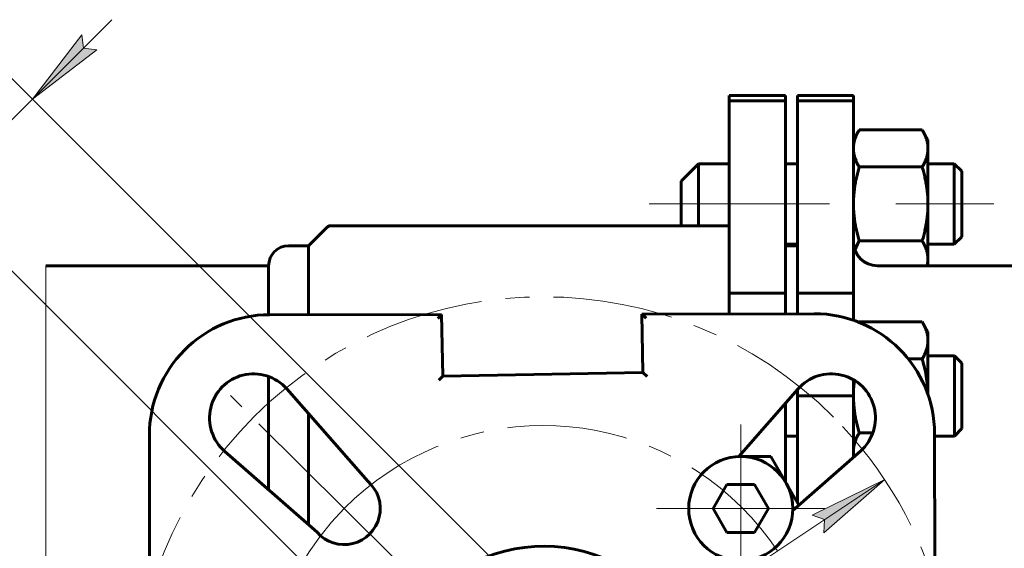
# Model space of a CAD drawing. Header units: millimetres. Extents: x 0 to 594, y 0 to 420.
# Tile 5 of 12: x 222 to 284, y 85 to 118. Entities that reach past the tile are written whole.
import ezdxf

# ---------------------------------------------------------------- set-up
doc = ezdxf.new("R2010")
doc.units = ezdxf.units.MM
for name, pattern in [('K5LT_AXLED', [12, 7.5, -1.5, 1.5, -1.5]), ('K5LT_BASIC', [0]), ('K5LT_THIN', [0]), ('K5LT_THIN_INCLUDED_TO_HATCHING', [0])]:
    doc.linetypes.add(name, pattern=pattern)
doc.layers.add('Системный слой', color=7, linetype='Continuous')
doc.layers.add('Системный слой (1)', color=7, linetype='Continuous', true_color=0x6c6c6c)
doc.styles.add('KDIMTEXTSTYLE', font='txt', dxfattribs={"width": 0.96, "oblique": 15, "height": 5})
doc.styles.add('KTEXTSTYLE', font='txt', dxfattribs={"width": 0.96, "height": 5})
doc.dimstyles.new('KDIMSTYLE (0.50)', dxfattribs={"dimtxt": 5, "dimasz": 1, "dimexe": 2, "dimexo": 0, "dimgap": 1, "dimtad": 1, "dimlfac": 2, "dimtxsty": 'KDIMTEXTSTYLE', "dimsah": 1, "dimcen": 0, "dimdle": 1, "dimadec": 0, "dimazin": 0, "dimtfac": 0.667, "dimtmove": 0, "dimatfit": 3, "dimfxl": 1, "dimtvp": 1, "dimtolj": 1, "dimtzin": 0, "dimarcsym": 0})

# ---------------------------------------------------------------- blocks, each defined once
blk = doc.blocks.new('U45')
at = {"layer": 'Системный слой (1)', "color": 143, "linetype": 'K5LT_BASIC', "lineweight": 60, "true_color": 0x33acca}
for p, q in [((240.531, 99.239), (240.531, 103.537)), ((240.531, 86.12), (240.531, 93.047))]:
    blk.add_line(p, q, dxfattribs=at)
blk = doc.blocks.new('U46')
at = {"layer": 'Системный слой (1)', "color": 143, "linetype": 'K5LT_BASIC', "lineweight": 60, "true_color": 0x33acca}
for p, q in [((270.281, 93.691), (270.281, 88.82)), ((270.281, 62.916), (270.281, 55.841))]:
    blk.add_line(p, q, dxfattribs=at)
blk = doc.blocks.new('U47')
at = {"layer": 'Системный слой (1)', "color": 143, "linetype": 'K5LT_BASIC', "lineweight": 60, "true_color": 0x33acca}
for p, q in [((238.031, 102.287), (238.031, 99.234)), ((238.031, 95.382), (238.031, 88.315))]:
    blk.add_line(p, q, dxfattribs=at)
blk = doc.blocks.new('U50')
at = {"layer": 'Системный слой (1)', "color": 143, "linetype": 'K5LT_BASIC', "lineweight": 60, "true_color": 0x33acca}
for p, q in [((271.031, 87.521), (271.031, 94.178)), ((271.031, 55.397), (271.031, 62.257))]:
    blk.add_line(p, q, dxfattribs=at)
blk = doc.blocks.new('U51')
at = {"layer": 'Системный слой (1)', "color": 143, "linetype": 'K5LT_BASIC', "lineweight": 60, "true_color": 0x33acca}
for p, q in [((274.531, 98.889), (274.531, 100.588)), ((274.531, 94.178), (274.531, 95.178))]:
    blk.add_line(p, q, dxfattribs=at)
blk = doc.blocks.new('U52')
at = {"layer": 'Системный слой (1)', "color": 143, "linetype": 'K5LT_BASIC', "lineweight": 60, "true_color": 0x33acca}
for p, q in [((281.287, 105.305), (281.287, 108.183)), ((281.287, 104.103), (281.287, 105.305))]:
    blk.add_line(p, q, dxfattribs=at)
blk = doc.blocks.new('U54')
at = {"layer": 'Системный слой (1)', "color": 143, "linetype": 'K5LT_BASIC', "lineweight": 60, "true_color": 0x33acca}
for p, q in [((281.299, 92.555), (281.299, 96.206)), ((281.299, 92.126), (281.299, 92.555))]:
    blk.add_line(p, q, dxfattribs=at)
blk = doc.blocks.new('U57')
at = {"layer": 'Системный слой (1)', "color": 143, "linetype": 'K5LT_BASIC', "lineweight": 60, "true_color": 0x33acca}
for start, end in [(60.83678, 118.45627), (240.54689, 298.74617)]:
    blk.add_arc((255.192, 74.787), 10, start, end, dxfattribs=at)
blk = doc.blocks.new('U58')
at = {"layer": 'Системный слой (1)', "color": 143, "linetype": 'K5LT_BASIC', "lineweight": 60, "true_color": 0x33acca}
for p, q in [((271.031, 99.294), (271.031, 100.588)), ((271.031, 94.178), (271.031, 94.545))]:
    blk.add_line(p, q, dxfattribs=at)
blk = doc.blocks.new('U60')
at = {"layer": 'Системный слой (1)', "color": 143, "linetype": 'K5LT_BASIC', "lineweight": 60, "true_color": 0x33acca}
for p, q in [((274.694, 103.444), (274.626, 103.26)), ((274.781, 103.634), (274.694, 103.444)), ((274.888, 103.834), (274.781, 103.634))]:
    blk.add_line(p, q, dxfattribs=at)
blk = doc.blocks.new('U61')
at = {"layer": 'Системный слой (1)', "color": 143, "linetype": 'K5LT_BASIC', "lineweight": 60, "true_color": 0x33acca}
for p, q in [((274.531, 90.702), (274.534, 90.592)), ((274.534, 90.592), (274.545, 90.483)), ((274.545, 90.483), (274.562, 90.373))]:
    blk.add_line(p, q, dxfattribs=at)
blk = doc.blocks.new('U65')
at = {"layer": 'Системный слой (1)', "color": 143, "linetype": 'K5LT_BASIC', "lineweight": 60, "true_color": 0x33acca}
for p, q in [((274.561, 94.812), (274.538, 94.489)), ((274.598, 95.138), (274.561, 94.812)), ((274.538, 94.489), (274.531, 94.166))]:
    blk.add_line(p, q, dxfattribs=at)
blk = doc.blocks.new('U66')
at = {"layer": 'Системный слой (1)', "color": 143, "linetype": 'K5LT_BASIC', "lineweight": 60, "true_color": 0x33acca}
for p, q in [((279.019, 95.691), (278.824, 96.476)), ((279.136, 94.961), (279.019, 95.691)), ((279.18, 94.25), (279.136, 94.961))]:
    blk.add_line(p, q, dxfattribs=at)
blk = doc.blocks.new('U69')
at = {"layer": 'Системный слой (1)', "color": 143, "linetype": 'K5LT_BASIC', "lineweight": 60, "true_color": 0x33acca}
for p, q in [((279.176, 102.548), (279.181, 102.679)), ((279.137, 102.287), (279.161, 102.418)), ((279.161, 102.418), (279.176, 102.548))]:
    blk.add_line(p, q, dxfattribs=at)
blk = doc.blocks.new('U78')
at = {"layer": 'Системный слой (1)', "color": 7, "linetype": 'K5LT_THIN_INCLUDED_TO_HATCHING', "lineweight": 18, "true_color": 0xffffff}
blk.add_line((224.131, 47.287), (224.131, 102.287), dxfattribs=at)
blk = doc.blocks.new('U80')
at = {"layer": 'Системный слой (1)', "color": 30, "linetype": 'K5LT_AXLED', "lineweight": 18, "true_color": 0xff8000}
for q in [(267.498, 92.39), (262.248, 87.14), (272.748, 87.14), (267.498, 81.89)]:
    blk.add_line((267.498, 87.14), q, dxfattribs=at)
blk = doc.blocks.new('U81')
at = {"layer": 'Системный слой (1)', "color": 30, "linetype": 'K5LT_AXLED', "lineweight": 18, "true_color": 0xff8000}
for p, q in [((242.75, 87.14), (235.653, 94.185)), ((245.766, 84.146), (242.75, 87.14))]:
    blk.add_line(p, q, dxfattribs=at)
for start, end in [(315.20916, 135.20916), (135.20916, 315.20916)]:
    blk.add_arc((255.192, 74.787), 17.533, start, end, dxfattribs=at)
blk = doc.blocks.new('U82')
at = {"layer": 'Системный слой (1)', "color": 30, "linetype": 'K5LT_AXLED', "lineweight": 18, "true_color": 0xff8000}
for p, q in [((245.766, 65.385), (237.093, 56.734)), ((237.093, 56.734), (233.73, 53.38))]:
    blk.add_line(p, q, dxfattribs=at)
for start, end in [(44.92594, 224.92594), (224.92594, 44.92594)]:
    blk.add_arc((255.192, 74.787), 25.564, start, end, dxfattribs=at)
blk = doc.blocks.new('D11')
at = {"layer": 'Системный слой (1)'}
for points in [[(272.68, 85.627), (276.479, 88.944), (271.951, 86.723), (272.732, 86.452)], [(233.906, 60.631), (238.434, 62.852), (237.653, 63.123), (237.705, 63.948)]]:
    blk.add_hatch(color=7, dxfattribs=at).paths.add_polyline_path(points)
at = {"layer": 'Системный слой (1)', "color": 7, "linetype": 'K5LT_THIN', "lineweight": 18, "true_color": 0xffffff}
for p, q in [((276.479, 88.944), (233.906, 60.631)), ((271.951, 86.723), (276.479, 88.944)), ((276.479, 88.944), (272.68, 85.627)), ((272.732, 86.452), (271.951, 86.723)), ((272.68, 85.627), (272.732, 86.452)), ((233.906, 60.631), (237.705, 63.948)), ((237.705, 63.948), (237.653, 63.123)), ((238.434, 62.852), (233.906, 60.631)), ((237.653, 63.123), (238.434, 62.852)), ((233.906, 60.631), (209.33, 44.287)), ((209.33, 44.287), (191.736, 44.287))]:
    blk.add_line(p, q, dxfattribs=at)
blk.add_wipeout([(193.736, 45.287), (193.736, 52.669), (206.786, 52.669), (206.786, 45.287)]).dxf.layer = 'Системный слой (1)'
at = {"layer": 'Системный слой (1)', "color": 7, "char_height": 5, "attachment_point": 1, "style": 'KTEXTSTYLE'}
for s, insert in [('\\fArial|b0|c204|p34;\\H5.0;\\W1.000;\\Q15;\\fGOST Type AU|b0|i0|c204|p34;\\Q15;\\W0.960;⌀', (193.736, 51.875)), ('\\fArial|b0|c204|p34;\\H5.0;\\W1.000;\\Q15;\\fGOST Type AU|b0|i0|c204|p34;\\Q15;\\W0.960;102', (197.043, 51.875))]:
    blk.add_mtext(s, dxfattribs=dict(at, insert=insert))
blk = doc.blocks.new('KDIMARROW_01')
at = {"layer": 'Системный слой'}
blk.add_hatch(color=0, dxfattribs=at).paths.add_polyline_path([(0, 0), (-5, 0.658), (-4.5, 0), (-5, -0.658)])
at = {"layer": 'Системный слой', "color": 0, "linetype": 'K5LT_THIN', "lineweight": 18}
for p, q in [((-4.5, 0), (-5, 0.658)), ((-5, 0.658), (0, 0)), ((0, 0), (-5, -0.658)), ((-5, -0.658), (-4.5, 0))]:
    blk.add_line(p, q, dxfattribs=at)
at = {"layer": 'Системный слой (1)', "color": 0, "linetype": 'K5LT_THIN', "lineweight": 18}
blk.add_line((255.192, 74.787), (254.692, 74.787), dxfattribs=at)
blk = doc.blocks.new('D12')
at = {"layer": 'Системный слой (1)'}
for points in [[(244.811, 81.839), (240.192, 83.865), (244.129, 80.713), (244.042, 81.535)], [(270.193, 65.71), (266.256, 68.862), (266.343, 68.039), (265.574, 67.735)]]:
    blk.add_hatch(color=7, dxfattribs=at).paths.add_polyline_path(points)
at = {"layer": 'Системный слой (1)', "color": 7, "linetype": 'K5LT_THIN', "lineweight": 18, "true_color": 0xffffff}
for p, q in [((240.192, 83.865), (244.811, 81.839)), ((244.129, 80.713), (240.192, 83.865)), ((240.192, 83.865), (270.193, 65.71)), ((244.811, 81.839), (244.042, 81.535)), ((244.042, 81.535), (244.129, 80.713)), ((266.343, 68.039), (266.256, 68.862)), ((266.256, 68.862), (270.193, 65.71)), ((265.574, 67.735), (266.343, 68.039)), ((270.193, 65.71), (265.574, 67.735)), ((270.193, 65.71), (299.782, 47.803)), ((299.782, 47.803), (315.259, 47.803))]:
    blk.add_line(p, q, dxfattribs=at)
blk.add_wipeout([(301.782, 48.803), (301.782, 56.185), (312.8, 56.185), (312.8, 48.803)]).dxf.layer = 'Системный слой (1)'
at = {"layer": 'Системный слой (1)', "color": 7, "char_height": 5, "attachment_point": 1, "style": 'KTEXTSTYLE'}
for s, insert in [('\\fArial|b0|c204|p34;\\H5.0;\\W1.000;\\Q15;\\fGOST Type AU|b0|i0|c204|p34;\\Q15;\\W0.960;⌀', (301.782, 55.391)), ('\\fArial|b0|c204|p34;\\H5.0;\\W1.000;\\Q15;\\fGOST Type AU|b0|i0|c204|p34;\\Q15;\\W0.960;70', (305.089, 55.391))]:
    blk.add_mtext(s, dxfattribs=dict(at, insert=insert))
blk = doc.blocks.new('D13')
at = {"layer": 'Системный слой (1)'}
for points in [[(223.3, 112.69), (227.301, 115.76), (226.482, 115.872), (226.37, 116.691)], [(214.22, 102.679), (217.29, 106.68), (213.289, 103.61), (214.108, 103.498)]]:
    blk.add_hatch(color=7, dxfattribs=at).paths.add_polyline_path(points)
at = {"layer": 'Системный слой (1)', "color": 7, "linetype": 'K5LT_THIN', "lineweight": 18, "true_color": 0xffffff}
for p, q in [((223.3, 112.69), (228.25, 117.64)), ((226.37, 116.691), (223.3, 112.69)), ((226.482, 115.872), (226.37, 116.691)), ((223.3, 112.69), (227.301, 115.76)), ((227.301, 115.76), (226.482, 115.872)), ((256.335, 79.655), (221.886, 114.104)), ((217.29, 106.68), (223.3, 112.69)), ((250.325, 73.645), (215.876, 108.094)), ((217.29, 106.68), (213.289, 103.61)), ((214.22, 102.679), (217.29, 106.68)), ((213.289, 103.61), (214.108, 103.498)), ((214.108, 103.498), (214.22, 102.679))]:
    blk.add_line(p, q, dxfattribs=at)
blk.add_wipeout([(203.978, 94.782), (198.758, 100.002), (207.465, 108.708), (212.684, 103.488)]).dxf.layer = 'Системный слой (1)'
for p, q in [((217.29, 106.68), (203.271, 92.661)), ((217.29, 106.68), (212.34, 101.73)), ((199.32, 99.44), (202.855, 102.976)), ((202.855, 102.976), (206.391, 99.44)), ((202.855, 95.904), (199.32, 99.44)), ((206.391, 99.44), (202.855, 95.904))]:
    blk.add_line(p, q, dxfattribs=at)
at = {"layer": 'Системный слой (1)', "color": 7, "insert": (203.36, 103.481), "char_height": 5, "attachment_point": 1, "rotation": 45, "style": 'KTEXTSTYLE'}
blk.add_mtext('\\fArial|b0|c204|p34;\\H5.0;\\W1.000;\\Q15;\\fGOST Type AU|b0|i0|c204|p34;\\Q15;\\W0.960;17', dxfattribs=at)

msp = doc.modelspace()

# ---------------------------------------------------------------- linework, layer by layer
at = {"layer": 'Системный слой (1)', "color": 143, "linetype": 'K5LT_BASIC', "lineweight": 60, "true_color": 0x33acca}
for p, q in [((266.7809, 112.9017), (266.7809, 112.5718)), ((266.7809, 112.9017), (270.2809, 112.9017)), ((266.7809, 112.5718), (270.2809, 112.5718)), ((266.7809, 112.5718), (266.7809, 100.5877)), ((270.2809, 112.9017), (270.2809, 112.5718)), ((270.2809, 112.5718), (270.2809, 100.5877)), ((271.0309, 112.5718), (271.0309, 112.9017)), ((274.5309, 112.9017), (271.0309, 112.9017)), ((271.0309, 100.5877), (271.0309, 112.5718)), ((274.5309, 112.5718), (271.0309, 112.5718)), ((274.5309, 112.5718), (274.5309, 112.9017)), ((274.5309, 100.5877), (274.5309, 112.5718)), ((274.5309, 110.1431), (274.8882, 110.7619)), ((278.8236, 110.7619), (274.8882, 110.7619)), ((279.1809, 110.1431), (278.8236, 110.7619)), ((279.1809, 110.1431), (279.1809, 109.6072)), ((279.1809, 109.6072), (279.1809, 106.1431)), ((263.7868, 107.5681), (264.8618, 108.6431)), ((264.8618, 108.6431), (266.7809, 108.6431)), ((264.8618, 105.1158), (264.8618, 108.6431)), ((270.2809, 108.6431), (271.0309, 108.6431)), ((278.8236, 108.4525), (274.8882, 108.4525)), ((279.1809, 108.6431), (280.8267, 108.6431)), ((280.8267, 108.6431), (280.8267, 105.1158)), ((281.2868, 108.183), (280.8267, 108.6431)), ((263.7868, 107.5681), (263.7868, 105.5576)), ((279.1809, 106.1431), (279.1809, 102.679)), ((263.7868, 105.5576), (263.7868, 104.7873)), ((264.8618, 104.7873), (264.8618, 105.1158)), ((280.8267, 105.1158), (280.8267, 103.6431)), ((240.5309, 103.5373), (241.7077, 104.7141)), ((241.8844, 104.7873), (266.7809, 104.7873)), ((281.2868, 104.1032), (280.8267, 103.6431)), ((239.2809, 103.5373), (240.5309, 103.5373)), ((270.2809, 103.6431), (271.0309, 103.6431)), ((270.2809, 103.5373), (271.0309, 103.5373)), ((278.8236, 103.8337), (274.8882, 103.8337)), ((279.1809, 103.6431), (280.8267, 103.6431)), ((279.1809, 102.679), (279.1809, 102.2873)), ((224.1309, 102.2873), (238.0309, 102.2873)), ((288.1309, 102.2873), (276.0309, 102.2873)), ((266.7809, 100.5877), (270.2809, 100.5877)), ((266.7809, 100.5877), (266.7809, 99.2867)), ((270.2809, 100.5877), (270.2809, 99.2931)), ((274.5309, 100.5877), (271.0309, 100.5877)), ((248.8286, 99.254), (238.0793, 99.2345)), ((248.5828, 99.0036), (248.8286, 99.254)), ((248.8945, 95.4088), (248.8286, 99.254)), ((272.0793, 99.2963), (261.33, 99.2768)), ((261.5843, 99.0272), (261.33, 99.2768)), ((261.33, 99.2768), (261.3927, 95.6232)), ((274.8882, 98.7851), (274.8745, 98.7612)), ((274.8745, 98.7615), (274.8882, 98.7851)), ((278.8236, 98.7851), (274.8882, 98.7851)), ((279.1809, 98.1663), (278.8236, 98.7851)), ((279.1809, 98.1663), (279.1809, 97.6304)), ((279.1809, 97.6304), (279.1809, 94.248)), ((278.8236, 96.4757), (277.9541, 96.4757)), ((279.1809, 96.6663), (280.8385, 96.6663)), ((280.8385, 96.6663), (280.8385, 92.1919)), ((281.2986, 96.2062), (280.8385, 96.6663)), ((248.6489, 95.1545), (248.8945, 95.4088)), ((261.3927, 95.6232), (248.8945, 95.4088)), ((261.6469, 95.3775), (261.3927, 95.6232)), ((239.16, 94.6101), (244.2161, 88.8462)), ((267.3822, 90.3877), (271.0682, 94.5876)), ((274.5309, 94.178), (271.0309, 94.178)), ((274.5309, 90.3454), (274.5309, 94.178)), ((280.8385, 92.1919), (280.8385, 91.6663)), ((230.593, 91.7208), (230.6076, 83.7014)), ((270.2809, 91.6663), (271.0309, 91.6663)), ((275.7395, 91.8569), (274.8882, 91.8569)), ((279.6076, 83.7405), (279.5929, 91.81)), ((279.5932, 91.6663), (280.8385, 91.6663)), ((281.2986, 92.1264), (280.8385, 91.6663)), ((241.052, 85.663), (235.3017, 90.7098)), ((267.384, 90.3898), (267.4982, 90.3898)), ((267.4982, 90.3898), (269.3746, 90.3898)), ((269.3746, 90.3898), (270.3128, 88.7648)), ((274.9685, 90.7293), (270.7462, 87.0256)), ((265.7662, 87.1398), (266.6322, 88.6398)), ((266.6322, 88.6398), (268.3643, 88.6398)), ((268.3643, 88.6398), (269.2303, 87.1398)), ((270.3128, 88.7648), (271.1251, 87.3579)), ((266.6322, 85.6398), (265.7662, 87.1398)), ((269.2303, 87.1398), (268.3643, 85.6398)), ((268.3643, 85.6398), (266.6322, 85.6398))]:
    msp.add_line(p, q, dxfattribs=at)
at = {"layer": 'Системный слой (1)', "color": 30, "linetype": 'K5LT_AXLED', "lineweight": 18, "true_color": 0xff8000}
for p, q in [((268.7809, 106.1431), (261.7868, 106.1431)), ((273.0309, 106.1431), (268.2809, 106.1431)), ((283.2868, 106.1431), (277.1809, 106.1431))]:
    msp.add_line(p, q, dxfattribs=at)
at = {"layer": 'Системный слой (1)', "color": 143, "linetype": 'K5LT_BASIC', "lineweight": 60, "true_color": 0x33acca}
for centre, radius, start, end in [((241.8844, 104.5373), 0.25, 90, 135), ((239.2809, 102.2873), 1.25, 90, 180), ((276.0309, 103.7873), 1.5, 180, 270), ((238.093, 91.7345), 7.5, 90.104249, 180.104249), ((272.0929, 91.7964), 7.5, 0.104249, 90.104249), ((237.0926, 92.7967), 2.75, 41.25697, 229.364719), ((273.1551, 92.7967), 2.75, 311.25697, 139.364719), ((267.4982, 87.1398), 3.25, 180, 90), ((267.4982, 87.1398), 3.25, 90, 180), ((242.7495, 87.1398), 2.25, 221.023913, 49.322034)]:
    msp.add_arc(centre, radius, start, end, dxfattribs=at)
for points in [[(274.8882, 110.7619), (274.5309, 110.1431), (274.5309, 109.6072)], [(279.1809, 109.6072), (279.1809, 110.1431), (278.8236, 110.7619)], [(274.5309, 109.6072), (274.5309, 109.0713), (274.8882, 108.4525)], [(278.8236, 108.4525), (279.1809, 109.0713), (279.1809, 109.6072)], [(274.8882, 108.4525), (274.5309, 107.2149), (274.5309, 106.1431)], [(279.1809, 106.1431), (279.1809, 107.2149), (278.8236, 108.4525)], [(274.5309, 106.1431), (274.5309, 105.0713), (274.8882, 103.8337)], [(278.8236, 103.8337), (279.1809, 105.0713), (279.1809, 106.1431)], [(279.1809, 102.679), (279.1809, 103.2149), (278.8236, 103.8337)], [(279.1809, 97.6304), (279.1809, 98.1663), (278.8236, 98.7851)], [(278.8236, 96.4757), (279.1809, 97.0945), (279.1809, 97.6304)], [(274.5309, 94.1663), (274.5309, 93.0945), (274.8882, 91.8569)], [(274.8882, 91.8569), (274.5309, 91.2381), (274.5309, 90.7022)]]:
    msp.add_rational_spline(points, [1, 1.0379548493, 1], degree=2, dxfattribs=at)

# ---------------------------------------------------------------- block references
at = {"layer": 'Системный слой (1)'}
for name in ['U52', 'U45', 'U60', 'U69', 'U78', 'U47', 'U82', 'U58', 'U51', 'U66', 'U54', 'U65', 'U81', 'U50', 'U46', 'U80', 'U61', 'U57']:
    msp.add_blockref(name, (0, 0), dxfattribs=at)

# ---------------------------------------------------------------- next in the draw order: dimensions: what is measured, and where the dimension line sits
at = {"layer": 'Системный слой (1)', "color": 7}
dim = msp.add_diameter_dim_2p(p1=(297.7658, 103.0997), p2=(212.6192, 46.4749), dimstyle='KDIMSTYLE (0.50)', override={"dimtih": 1, "dimtoh": 1, "dimpost": '\\fGOST Type AU|b0|c204|p34;\\H5.0;\\W0.960;\\Q15;<>', "dimblk1": 'KDIMARROW_01', "dimblk2": 'KDIMARROW_01', "dimclrt": 7, "dimtol": 1, "dimtp": 0, "dimtm": 0, "dimtdec": 5, "dimtmove": 1, "dimatfit": 2, "dimtolj": 1}, dxfattribs=at)
dim.commit()
dim.dimension.update_dxf_attribs({"geometry": 'D11', "text_midpoint": (207.3298, 44.2874), "dimtype": 163})

# ---------------------------------------------------------------- next in the draw order: dimensions: what is measured, and where the dimension line sits
dim = msp.add_diameter_dim_2p(p1=(225.192, 92.9428), p2=(285.1929, 56.6319), dimstyle='KDIMSTYLE (0.50)', override={"dimtih": 1, "dimtoh": 1, "dimpost": '\\fGOST Type AU|b0|c204|p34;\\H5.0;\\W0.960;\\Q15;<>', "dimblk1": 'KDIMARROW_01', "dimblk2": 'KDIMARROW_01', "dimclrt": 7, "dimtol": 1, "dimtp": 0, "dimtm": 0, "dimtdec": 5, "dimtmove": 1, "dimatfit": 2, "dimtolj": 1}, dxfattribs=at)
dim.commit()
dim.dimension.update_dxf_attribs({"geometry": 'D12', "text_midpoint": (301.7817, 47.8032), "dimtype": 163})

# ---------------------------------------------------------------- next in the draw order: dimensions: what is measured, and where the dimension line sits
dim = msp.add_linear_dim(base=(217.2898, 106.6797), p1=(256.3352, 79.655), p2=(250.3248, 73.6446), angle=45, dimstyle='KDIMSTYLE (0.50)', override={"dimexo": 0, "dimpost": '\\fGOST Type AU|b0|c204|p34;\\H5.0;\\W0.960;\\Q15;{\\fSymbol Type A|i0|c204|p18;т}<>', "dimblk1": 'KDIMARROW_01', "dimblk2": 'KDIMARROW_01', "dimse1": 0, "dimse2": 0, "dimclrt": 7, "dimtol": 1, "dimtp": 0, "dimtm": 0, "dimtdec": 5, "dimtolj": 1}, dxfattribs=at)
dim.commit()
dim.dimension.update_dxf_attribs({"geometry": 'D13', "text_midpoint": (209.2196, 98.6095), "dimtype": 160})

doc.saveas('drawing.dxf')
